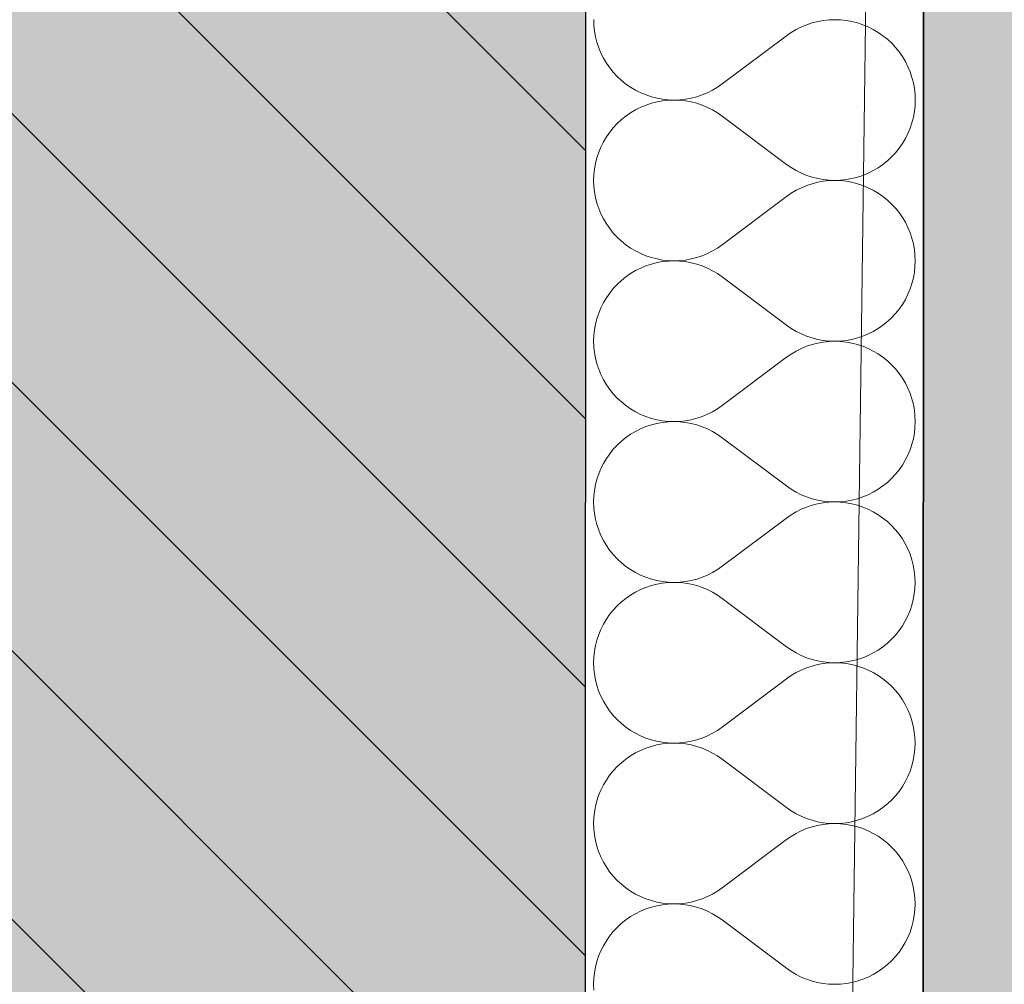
# Model space of a CAD drawing. Header units: millimetres. Extents: x -40276 to 214973, y -147941 to 35228.
# Tile 183 of 256: x -590 to -124, y 4191 to 4648. Entities that reach past the tile are written whole.
import ezdxf

# ---------------------------------------------------------------- set-up
doc = ezdxf.new("R2010")
doc.units = ezdxf.units.MM
doc.header["$MEASUREMENT"] = 0
doc.linetypes.add('Wipeout_Contour', pattern=[1000, 0, -1000])
for name, color, linetype in [('1._POHLED ZÁPADNÍ_2_0_plochy', 7, 'Continuous'), ('1._POHLED ZÁPADNÍ_2_akustické prvky', 7, 'Continuous'), ('1._POHLED ZÁPADNÍ_2_BT_ortho', 7, 'Continuous'), ('1._POHLED ZÁPADNÍ_2_Nové_Konstrukce - nosné', 7, 'Continuous'), ('1._POHLED ZÁPADNÍ_2_Nové_Výplně – Řezové', 7, 'Continuous'), ('1._POHLED ZÁPADNÍ_2_Situace - terén', 7, 'Continuous')]:
    doc.layers.add(name, color=color, linetype=linetype)

# ---------------------------------------------------------------- blocks, each defined once
blk = doc.blocks.new('*X13', base_point=(-42174.69, -26223.67))
at = {"layer": '1._POHLED ZÁPADNÍ_2_Nové_Výplně – Řezové', "color": 21, "linetype": 'Continuous', "lineweight": 20, "true_color": 0xffaaaa}
for p, q in [((-318.24, 4647.66), (-318.14, 4644.94)), ((-206.69, 4647.55), (-209.4, 4647.26)), ((-203.97, 4647.65), (-206.69, 4647.55)), ((-201.26, 4647.55), (-203.97, 4647.65)), ((-198.55, 4647.26), (-201.26, 4647.55)), ((-318.14, 4644.94), (-317.85, 4642.24)), ((-222.24, 4642.97), (-224.57, 4641.58)), ((-219.8, 4644.19), (-222.24, 4642.97)), ((-217.29, 4645.24), (-219.8, 4644.19)), ((-214.71, 4646.1), (-217.29, 4645.24)), ((-212.08, 4646.77), (-214.71, 4646.1)), ((-209.4, 4647.26), (-212.08, 4646.77)), ((-195.87, 4646.78), (-198.55, 4647.26)), ((-193.24, 4646.11), (-195.87, 4646.78)), ((-190.66, 4645.25), (-193.24, 4646.11)), ((-188.14, 4644.21), (-190.66, 4645.25)), ((-185.71, 4642.99), (-188.14, 4644.21)), ((-183.37, 4641.61), (-185.71, 4642.99)), ((-317.85, 4642.24), (-317.37, 4639.56)), ((-317.37, 4639.56), (-316.69, 4636.93)), ((-226.81, 4640.03), (-257.29, 4617.18)), ((-224.57, 4641.58), (-226.81, 4640.03)), ((-181.13, 4640.05), (-183.37, 4641.61)), ((-179.01, 4638.35), (-181.13, 4640.05)), ((-177.02, 4636.49), (-179.01, 4638.35)), ((-316.69, 4636.93), (-315.83, 4634.35)), ((-315.83, 4634.35), (-314.79, 4631.83)), ((-175.17, 4634.5), (-177.02, 4636.49)), ((-173.46, 4632.39), (-175.17, 4634.5)), ((-314.79, 4631.83), (-313.57, 4629.4)), ((-313.57, 4629.4), (-312.19, 4627.06)), ((-171.91, 4630.15), (-173.46, 4632.39)), ((-170.52, 4627.81), (-171.91, 4630.15)), ((-312.19, 4627.06), (-310.63, 4624.82)), ((-310.63, 4624.82), (-308.93, 4622.71)), ((-169.3, 4625.38), (-170.52, 4627.81)), ((-168.26, 4622.87), (-169.3, 4625.38)), ((-308.93, 4622.71), (-307.07, 4620.72)), ((-307.07, 4620.72), (-305.08, 4618.86)), ((-167.4, 4620.28), (-168.26, 4622.87)), ((-166.73, 4617.65), (-167.4, 4620.28)), ((-305.08, 4618.86), (-302.96, 4617.16)), ((-302.96, 4617.16), (-300.73, 4615.6)), ((-300.73, 4615.6), (-298.39, 4614.22)), ((-261.86, 4614.24), (-259.52, 4615.63)), ((-259.52, 4615.63), (-257.29, 4617.18)), ((-166.25, 4614.97), (-166.73, 4617.65)), ((-165.96, 4612.27), (-166.25, 4614.97)), ((-298.39, 4614.22), (-295.95, 4613)), ((-295.95, 4613), (-293.44, 4611.96)), ((-293.44, 4611.96), (-290.86, 4611.1)), ((-290.86, 4611.1), (-288.22, 4610.43)), ((-288.22, 4610.43), (-285.55, 4609.95)), ((-274.7, 4609.95), (-272.02, 4610.44)), ((-272.02, 4610.44), (-269.39, 4611.11)), ((-269.39, 4611.11), (-266.8, 4611.97)), ((-266.8, 4611.97), (-264.29, 4613.02)), ((-264.29, 4613.02), (-261.86, 4614.24)), ((-165.86, 4609.55), (-165.96, 4612.27)), ((-295.96, 4606.13), (-298.39, 4604.91)), ((-293.44, 4607.17), (-295.96, 4606.13)), ((-290.86, 4608.03), (-293.44, 4607.17)), ((-288.22, 4608.7), (-290.86, 4608.03)), ((-285.55, 4609.18), (-288.22, 4608.7)), ((-285.55, 4609.95), (-282.84, 4609.66)), ((-282.84, 4609.47), (-285.55, 4609.18)), ((-282.84, 4609.66), (-280.12, 4609.56)), ((-280.12, 4609.56), (-282.84, 4609.47)), ((-280.12, 4609.56), (-277.4, 4609.66)), ((-277.4, 4609.46), (-280.12, 4609.56)), ((-277.4, 4609.66), (-274.7, 4609.95)), ((-274.7, 4609.17), (-277.4, 4609.46)), ((-272.02, 4608.69), (-274.7, 4609.17)), ((-269.39, 4608.01), (-272.02, 4608.69)), ((-266.81, 4607.15), (-269.39, 4608.01)), ((-264.29, 4606.11), (-266.81, 4607.15)), ((-261.86, 4604.89), (-264.29, 4606.11)), ((-166.25, 4604.12), (-165.96, 4606.83)), ((-165.96, 4606.83), (-165.86, 4609.55)), ((-302.97, 4601.98), (-305.08, 4600.27)), ((-300.73, 4603.53), (-302.97, 4601.98)), ((-298.39, 4604.91), (-300.73, 4603.53)), ((-259.52, 4603.49), (-261.86, 4604.89)), ((-257.29, 4601.94), (-259.52, 4603.49)), ((-226.82, 4579.08), (-257.29, 4601.94)), ((-167.41, 4598.81), (-166.73, 4601.45)), ((-166.73, 4601.45), (-166.25, 4604.12)), ((-308.93, 4596.43), (-310.64, 4594.31)), ((-307.08, 4598.42), (-308.93, 4596.43)), ((-305.08, 4600.27), (-307.08, 4598.42)), ((-169.31, 4593.72), (-168.27, 4596.23)), ((-168.27, 4596.23), (-167.41, 4598.81)), ((-312.19, 4592.08), (-313.58, 4589.74)), ((-310.64, 4594.31), (-312.19, 4592.08)), ((-170.53, 4591.28), (-169.31, 4593.72)), ((-314.8, 4587.3), (-315.84, 4584.79)), ((-313.58, 4589.74), (-314.8, 4587.3)), ((-173.47, 4586.71), (-171.92, 4588.94)), ((-171.92, 4588.94), (-170.53, 4591.28)), ((-315.84, 4584.79), (-316.7, 4582.21)), ((-179.02, 4580.75), (-177.03, 4582.6)), ((-177.03, 4582.6), (-175.18, 4584.59)), ((-175.18, 4584.59), (-173.47, 4586.71)), ((-317.37, 4579.57), (-317.86, 4576.9)), ((-316.7, 4582.21), (-317.37, 4579.57)), ((-226.82, 4579.08), (-224.58, 4577.53)), ((-183.38, 4577.49), (-181.14, 4579.04)), ((-181.14, 4579.04), (-179.02, 4580.75)), ((-318.15, 4574.19), (-318.25, 4571.47)), ((-317.86, 4576.9), (-318.15, 4574.19)), ((-224.58, 4577.53), (-222.25, 4576.13)), ((-222.25, 4576.13), (-219.81, 4574.91)), ((-219.81, 4574.91), (-217.3, 4573.87)), ((-217.3, 4573.87), (-214.72, 4573.01)), ((-214.72, 4573.01), (-212.09, 4572.33)), ((-195.88, 4572.32), (-193.25, 4572.99)), ((-193.25, 4572.99), (-190.67, 4573.85)), ((-190.67, 4573.85), (-188.15, 4574.89)), ((-188.15, 4574.89), (-185.72, 4576.11)), ((-185.72, 4576.11), (-183.38, 4577.49)), ((-318.25, 4571.47), (-318.15, 4568.75)), ((-318.15, 4568.75), (-317.86, 4566.05)), ((-217.3, 4569.05), (-219.81, 4568)), ((-214.72, 4569.91), (-217.3, 4569.05)), ((-212.09, 4570.58), (-214.72, 4569.91)), ((-212.09, 4572.33), (-209.41, 4571.85)), ((-209.41, 4571.07), (-212.09, 4570.58)), ((-209.41, 4571.85), (-206.7, 4571.56)), ((-206.7, 4571.36), (-209.41, 4571.07)), ((-206.7, 4571.56), (-203.99, 4571.46)), ((-203.99, 4571.46), (-206.7, 4571.36)), ((-203.99, 4571.46), (-201.27, 4571.55)), ((-201.27, 4571.36), (-203.99, 4571.46)), ((-201.27, 4571.55), (-198.56, 4571.84)), ((-198.56, 4571.07), (-201.27, 4571.36)), ((-198.56, 4571.84), (-195.88, 4572.32)), ((-195.88, 4570.59), (-198.56, 4571.07)), ((-193.25, 4569.92), (-195.88, 4570.59)), ((-190.67, 4569.06), (-193.25, 4569.92)), ((-188.15, 4568.02), (-190.67, 4569.06)), ((-317.86, 4566.05), (-317.38, 4563.37)), ((-226.82, 4563.84), (-257.3, 4540.99)), ((-224.59, 4565.39), (-226.82, 4563.84)), ((-222.25, 4566.78), (-224.59, 4565.39)), ((-219.81, 4568), (-222.25, 4566.78)), ((-185.72, 4566.8), (-188.15, 4568.02)), ((-183.38, 4565.42), (-185.72, 4566.8)), ((-181.14, 4563.86), (-183.38, 4565.42)), ((-179.03, 4562.16), (-181.14, 4563.86)), ((-317.38, 4563.37), (-316.7, 4560.74)), ((-316.7, 4560.74), (-315.84, 4558.15)), ((-177.03, 4560.3), (-179.03, 4562.16)), ((-175.18, 4558.31), (-177.03, 4560.3)), ((-315.84, 4558.15), (-314.8, 4555.64)), ((-314.8, 4555.64), (-313.59, 4553.21)), ((-173.47, 4556.2), (-175.18, 4558.31)), ((-171.92, 4553.96), (-173.47, 4556.2)), ((-313.59, 4553.21), (-312.2, 4550.87)), ((-312.2, 4550.87), (-310.65, 4548.63)), ((-170.53, 4551.62), (-171.92, 4553.96)), ((-169.31, 4549.19), (-170.53, 4551.62)), ((-310.65, 4548.63), (-308.94, 4546.52)), ((-308.94, 4546.52), (-307.08, 4544.53)), ((-168.27, 4546.67), (-169.31, 4549.19)), ((-167.41, 4544.09), (-168.27, 4546.67)), ((-307.08, 4544.53), (-305.09, 4542.67)), ((-305.09, 4542.67), (-302.97, 4540.97)), ((-302.97, 4540.97), (-300.74, 4539.41)), ((-259.53, 4539.44), (-257.3, 4540.99)), ((-166.74, 4541.46), (-167.41, 4544.09)), ((-166.26, 4538.78), (-166.74, 4541.46)), ((-300.74, 4539.41), (-298.4, 4538.03)), ((-298.4, 4538.03), (-295.97, 4536.81)), ((-295.97, 4536.81), (-293.45, 4535.77)), ((-293.45, 4535.77), (-290.87, 4534.91)), ((-269.4, 4534.92), (-266.82, 4535.78)), ((-266.82, 4535.78), (-264.3, 4536.83)), ((-264.3, 4536.83), (-261.87, 4538.05)), ((-261.87, 4538.05), (-259.53, 4539.44)), ((-165.97, 4536.08), (-166.26, 4538.78)), ((-165.87, 4533.36), (-165.97, 4536.08)), ((-293.45, 4530.98), (-295.97, 4529.94)), ((-290.87, 4531.84), (-293.45, 4530.98)), ((-290.87, 4534.91), (-288.23, 4534.24)), ((-288.23, 4532.51), (-290.87, 4531.84)), ((-288.23, 4534.24), (-285.56, 4533.76)), ((-285.56, 4532.99), (-288.23, 4532.51)), ((-285.56, 4533.76), (-282.85, 4533.47)), ((-282.85, 4533.28), (-285.56, 4532.99)), ((-282.85, 4533.47), (-280.13, 4533.37)), ((-280.13, 4533.37), (-282.85, 4533.28)), ((-280.13, 4533.37), (-277.41, 4533.47)), ((-277.41, 4533.27), (-280.13, 4533.37)), ((-277.41, 4533.47), (-274.71, 4533.76)), ((-274.71, 4532.98), (-277.41, 4533.27)), ((-274.71, 4533.76), (-272.03, 4534.25)), ((-272.03, 4532.49), (-274.71, 4532.98)), ((-272.03, 4534.25), (-269.4, 4534.92)), ((-269.4, 4531.82), (-272.03, 4532.49)), ((-266.82, 4530.96), (-269.4, 4531.82)), ((-264.3, 4529.91), (-266.82, 4530.96)), ((-165.97, 4530.64), (-165.87, 4533.36)), ((-300.74, 4527.34), (-302.98, 4525.79)), ((-298.4, 4528.72), (-300.74, 4527.34)), ((-295.97, 4529.94), (-298.4, 4528.72)), ((-261.87, 4528.69), (-264.3, 4529.91)), ((-259.53, 4527.3), (-261.87, 4528.69)), ((-257.3, 4525.75), (-259.53, 4527.3)), ((-166.74, 4525.26), (-166.26, 4527.93)), ((-166.26, 4527.93), (-165.97, 4530.64)), ((-307.09, 4522.23), (-308.94, 4520.24)), ((-305.09, 4524.08), (-307.09, 4522.23)), ((-302.98, 4525.79), (-305.09, 4524.08)), ((-226.83, 4502.89), (-257.3, 4525.75)), ((-168.28, 4520.04), (-167.42, 4522.62)), ((-167.42, 4522.62), (-166.74, 4525.26)), ((-310.65, 4518.12), (-312.2, 4515.89)), ((-308.94, 4520.24), (-310.65, 4518.12)), ((-170.54, 4515.09), (-169.32, 4517.53)), ((-169.32, 4517.53), (-168.28, 4520.04)), ((-313.59, 4513.55), (-314.81, 4511.11)), ((-312.2, 4515.89), (-313.59, 4513.55)), ((-173.48, 4510.52), (-171.93, 4512.75)), ((-171.93, 4512.75), (-170.54, 4515.09)), ((-315.85, 4508.6), (-316.71, 4506.02)), ((-314.81, 4511.11), (-315.85, 4508.6)), ((-177.04, 4506.41), (-175.19, 4508.4)), ((-175.19, 4508.4), (-173.48, 4510.52)), ((-317.38, 4503.38), (-317.87, 4500.71)), ((-316.71, 4506.02), (-317.38, 4503.38)), ((-226.83, 4502.89), (-224.59, 4501.33)), ((-181.15, 4502.85), (-179.03, 4504.56)), ((-179.03, 4504.56), (-177.04, 4506.41)), ((-317.87, 4500.71), (-318.16, 4498)), ((-224.59, 4501.33), (-222.26, 4499.94)), ((-222.26, 4499.94), (-219.82, 4498.72)), ((-219.82, 4498.72), (-217.31, 4497.68)), ((-190.68, 4497.66), (-188.16, 4498.7)), ((-188.16, 4498.7), (-185.73, 4499.92)), ((-185.73, 4499.92), (-183.39, 4501.3)), ((-183.39, 4501.3), (-181.15, 4502.85)), ((-318.16, 4498), (-318.26, 4495.28)), ((-318.26, 4495.28), (-318.16, 4492.56)), ((-217.31, 4497.68), (-214.73, 4496.82)), ((-214.73, 4493.72), (-217.31, 4492.86)), ((-214.73, 4496.82), (-212.1, 4496.14)), ((-212.1, 4494.39), (-214.73, 4493.72)), ((-212.1, 4496.14), (-209.42, 4495.66)), ((-209.42, 4494.88), (-212.1, 4494.39)), ((-209.42, 4495.66), (-206.71, 4495.37)), ((-206.71, 4495.17), (-209.42, 4494.88)), ((-206.71, 4495.37), (-204, 4495.27)), ((-204, 4495.27), (-206.71, 4495.17)), ((-204, 4495.27), (-201.28, 4495.36)), ((-201.28, 4495.17), (-204, 4495.27)), ((-201.28, 4495.36), (-198.57, 4495.65)), ((-198.57, 4494.88), (-201.28, 4495.17)), ((-198.57, 4495.65), (-195.89, 4496.13)), ((-195.89, 4494.4), (-198.57, 4494.88)), ((-195.89, 4496.13), (-193.26, 4496.8)), ((-193.26, 4493.73), (-195.89, 4494.4)), ((-193.26, 4496.8), (-190.68, 4497.66)), ((-190.68, 4492.87), (-193.26, 4493.73)), ((-318.16, 4492.56), (-317.87, 4489.86)), ((-317.87, 4489.86), (-317.39, 4487.18)), ((-224.6, 4489.2), (-226.83, 4487.65)), ((-222.26, 4490.59), (-224.6, 4489.2)), ((-219.83, 4491.81), (-222.26, 4490.59)), ((-217.31, 4492.86), (-219.83, 4491.81)), ((-188.16, 4491.83), (-190.68, 4492.87)), ((-185.73, 4490.61), (-188.16, 4491.83)), ((-183.39, 4489.22), (-185.73, 4490.61)), ((-181.15, 4487.67), (-183.39, 4489.22)), ((-317.39, 4487.18), (-316.71, 4484.55)), ((-316.71, 4484.55), (-315.86, 4481.96)), ((-226.83, 4487.65), (-257.31, 4464.8)), ((-179.04, 4485.97), (-181.15, 4487.67)), ((-177.04, 4484.11), (-179.04, 4485.97)), ((-315.86, 4481.96), (-314.81, 4479.45)), ((-175.19, 4482.12), (-177.04, 4484.11)), ((-173.48, 4480), (-175.19, 4482.12)), ((-171.93, 4477.77), (-173.48, 4480)), ((-314.81, 4479.45), (-313.6, 4477.02)), ((-313.6, 4477.02), (-312.21, 4474.68)), ((-170.54, 4475.43), (-171.93, 4477.77)), ((-169.32, 4473), (-170.54, 4475.43)), ((-312.21, 4474.68), (-310.66, 4472.44)), ((-310.66, 4472.44), (-308.95, 4470.33)), ((-308.95, 4470.33), (-307.09, 4468.33)), ((-168.28, 4470.48), (-169.32, 4473)), ((-167.42, 4467.9), (-168.28, 4470.48)), ((-307.09, 4468.33), (-305.1, 4466.48)), ((-305.1, 4466.48), (-302.98, 4464.78)), ((-166.75, 4465.27), (-167.42, 4467.9)), ((-302.98, 4464.78), (-300.75, 4463.22)), ((-300.75, 4463.22), (-298.41, 4461.84)), ((-298.41, 4461.84), (-295.98, 4460.62)), ((-264.31, 4460.64), (-261.88, 4461.85)), ((-261.88, 4461.85), (-259.54, 4463.24)), ((-259.54, 4463.24), (-257.31, 4464.8)), ((-166.27, 4462.59), (-166.75, 4465.27)), ((-165.98, 4459.88), (-166.27, 4462.59)), ((-295.98, 4460.62), (-293.46, 4459.58)), ((-293.46, 4459.58), (-290.88, 4458.72)), ((-290.88, 4458.72), (-288.24, 4458.05)), ((-288.24, 4456.32), (-290.88, 4455.65)), ((-288.24, 4458.05), (-285.57, 4457.57)), ((-285.57, 4456.8), (-288.24, 4456.32)), ((-285.57, 4457.57), (-282.86, 4457.28)), ((-282.86, 4457.09), (-285.57, 4456.8)), ((-282.86, 4457.28), (-280.14, 4457.18)), ((-280.14, 4457.18), (-282.86, 4457.09)), ((-280.14, 4457.18), (-277.42, 4457.28)), ((-277.42, 4457.08), (-280.14, 4457.18)), ((-277.42, 4457.28), (-274.72, 4457.57)), ((-274.72, 4456.79), (-277.42, 4457.08)), ((-274.72, 4457.57), (-272.04, 4458.06)), ((-272.04, 4456.3), (-274.72, 4456.79)), ((-272.04, 4458.06), (-269.41, 4458.73)), ((-269.41, 4455.63), (-272.04, 4456.3)), ((-269.41, 4458.73), (-266.83, 4459.59)), ((-266.83, 4459.59), (-264.31, 4460.64)), ((-165.88, 4457.17), (-165.98, 4459.88)), ((-165.98, 4454.45), (-165.88, 4457.17)), ((-298.41, 4452.53), (-300.75, 4451.15)), ((-295.98, 4453.75), (-298.41, 4452.53)), ((-293.46, 4454.79), (-295.98, 4453.75)), ((-290.88, 4455.65), (-293.46, 4454.79)), ((-266.83, 4454.77), (-269.41, 4455.63)), ((-264.31, 4453.72), (-266.83, 4454.77)), ((-261.88, 4452.5), (-264.31, 4453.72)), ((-259.54, 4451.11), (-261.88, 4452.5)), ((-166.75, 4449.07), (-166.27, 4451.74)), ((-166.27, 4451.74), (-165.98, 4454.45)), ((-305.11, 4447.89), (-307.1, 4446.04)), ((-302.99, 4449.6), (-305.11, 4447.89)), ((-300.75, 4451.15), (-302.99, 4449.6)), ((-257.31, 4449.56), (-259.54, 4451.11)), ((-226.84, 4426.7), (-257.31, 4449.56)), ((-167.43, 4446.43), (-166.75, 4449.07)), ((-308.95, 4444.05), (-310.66, 4441.93)), ((-307.1, 4446.04), (-308.95, 4444.05)), ((-169.33, 4441.34), (-168.29, 4443.85)), ((-168.29, 4443.85), (-167.43, 4446.43)), ((-312.21, 4439.69), (-313.6, 4437.36)), ((-310.66, 4441.93), (-312.21, 4439.69)), ((-171.94, 4436.56), (-170.55, 4438.9)), ((-170.55, 4438.9), (-169.33, 4441.34)), ((-314.82, 4434.92), (-315.86, 4432.41)), ((-313.6, 4437.36), (-314.82, 4434.92)), ((-175.2, 4432.21), (-173.49, 4434.33)), ((-173.49, 4434.33), (-171.94, 4436.56)), ((-316.72, 4429.83), (-317.4, 4427.19)), ((-315.86, 4432.41), (-316.72, 4429.83)), ((-181.16, 4426.66), (-179.04, 4428.37)), ((-179.04, 4428.37), (-177.05, 4430.22)), ((-177.05, 4430.22), (-175.2, 4432.21)), ((-317.88, 4424.52), (-318.17, 4421.81)), ((-317.4, 4427.19), (-317.88, 4424.52)), ((-226.84, 4426.7), (-224.61, 4425.14)), ((-224.61, 4425.14), (-222.27, 4423.75)), ((-222.27, 4423.75), (-219.84, 4422.53)), ((-188.17, 4422.51), (-185.74, 4423.73)), ((-185.74, 4423.73), (-183.4, 4425.11)), ((-183.4, 4425.11), (-181.16, 4426.66)), ((-318.17, 4421.81), (-318.27, 4419.09)), ((-318.27, 4419.09), (-318.17, 4416.37)), ((-219.84, 4422.53), (-217.32, 4421.49)), ((-217.32, 4421.49), (-214.74, 4420.63)), ((-214.74, 4420.63), (-212.11, 4419.95)), ((-212.11, 4419.95), (-209.43, 4419.47)), ((-209.43, 4419.47), (-206.73, 4419.18)), ((-206.73, 4418.98), (-209.43, 4418.69)), ((-206.73, 4419.18), (-204.01, 4419.08)), ((-204.01, 4419.08), (-206.73, 4418.98)), ((-204.01, 4419.08), (-201.29, 4419.17)), ((-201.29, 4418.98), (-204.01, 4419.08)), ((-201.29, 4419.17), (-198.58, 4419.46)), ((-198.58, 4418.69), (-201.29, 4418.98)), ((-198.58, 4419.46), (-195.9, 4419.94)), ((-195.9, 4419.94), (-193.27, 4420.61)), ((-193.27, 4420.61), (-190.69, 4421.47)), ((-190.69, 4421.47), (-188.17, 4422.51)), ((-318.17, 4416.37), (-317.88, 4413.67)), ((-222.27, 4414.4), (-224.61, 4413.01)), ((-219.84, 4415.62), (-222.27, 4414.4)), ((-217.32, 4416.67), (-219.84, 4415.62)), ((-214.74, 4417.53), (-217.32, 4416.67)), ((-212.11, 4418.2), (-214.74, 4417.53)), ((-209.43, 4418.69), (-212.11, 4418.2)), ((-195.91, 4418.21), (-198.58, 4418.69)), ((-193.27, 4417.54), (-195.91, 4418.21)), ((-190.69, 4416.68), (-193.27, 4417.54)), ((-188.17, 4415.64), (-190.69, 4416.68)), ((-185.74, 4414.42), (-188.17, 4415.64)), ((-183.4, 4413.03), (-185.74, 4414.42)), ((-317.88, 4413.67), (-317.4, 4410.99)), ((-317.4, 4410.99), (-316.72, 4408.35)), ((-226.84, 4411.46), (-257.32, 4388.61)), ((-224.61, 4413.01), (-226.84, 4411.46)), ((-181.17, 4411.48), (-183.4, 4413.03)), ((-179.05, 4409.78), (-181.17, 4411.48)), ((-177.05, 4407.92), (-179.05, 4409.78)), ((-316.72, 4408.35), (-315.87, 4405.77)), ((-315.87, 4405.77), (-314.82, 4403.26)), ((-175.2, 4405.93), (-177.05, 4407.92)), ((-173.49, 4403.81), (-175.2, 4405.93)), ((-314.82, 4403.26), (-313.61, 4400.83)), ((-313.61, 4400.83), (-312.22, 4398.49)), ((-171.94, 4401.58), (-173.49, 4403.81)), ((-170.55, 4399.24), (-171.94, 4401.58)), ((-312.22, 4398.49), (-310.67, 4396.25)), ((-310.67, 4396.25), (-308.96, 4394.14)), ((-169.34, 4396.81), (-170.55, 4399.24)), ((-168.29, 4394.29), (-169.34, 4396.81)), ((-308.96, 4394.14), (-307.11, 4392.14)), ((-307.11, 4392.14), (-305.11, 4390.29)), ((-167.44, 4391.71), (-168.29, 4394.29)), ((-166.76, 4389.08), (-167.44, 4391.71)), ((-305.11, 4390.29), (-302.99, 4388.58)), ((-302.99, 4388.58), (-300.76, 4387.03)), ((-300.76, 4387.03), (-298.42, 4385.65)), ((-261.89, 4385.66), (-259.55, 4387.05)), ((-259.55, 4387.05), (-257.32, 4388.61)), ((-166.28, 4386.4), (-166.76, 4389.08)), ((-165.99, 4383.69), (-166.28, 4386.4)), ((-298.42, 4385.65), (-295.99, 4384.43)), ((-295.99, 4384.43), (-293.47, 4383.39)), ((-293.47, 4383.39), (-290.89, 4382.53)), ((-290.89, 4382.53), (-288.25, 4381.86)), ((-288.25, 4381.86), (-285.58, 4381.38)), ((-274.73, 4381.38), (-272.05, 4381.87)), ((-272.05, 4381.87), (-269.42, 4382.54)), ((-269.42, 4382.54), (-266.84, 4383.4)), ((-266.84, 4383.4), (-264.32, 4384.44)), ((-264.32, 4384.44), (-261.89, 4385.66)), ((-165.89, 4380.98), (-165.99, 4383.69)), ((-295.99, 4377.56), (-298.42, 4376.34)), ((-293.47, 4378.6), (-295.99, 4377.56)), ((-290.89, 4379.46), (-293.47, 4378.6)), ((-288.26, 4380.13), (-290.89, 4379.46)), ((-285.58, 4380.61), (-288.26, 4380.13)), ((-285.58, 4381.38), (-282.87, 4381.09)), ((-282.87, 4380.9), (-285.58, 4380.61)), ((-282.87, 4381.09), (-280.15, 4380.99)), ((-280.15, 4380.99), (-282.87, 4380.9)), ((-280.15, 4380.99), (-277.43, 4381.09)), ((-277.43, 4380.89), (-280.15, 4380.99)), ((-277.43, 4381.09), (-274.73, 4381.38)), ((-274.73, 4380.6), (-277.43, 4380.89)), ((-272.05, 4380.11), (-274.73, 4380.6)), ((-269.42, 4379.44), (-272.05, 4380.11)), ((-266.84, 4378.58), (-269.42, 4379.44)), ((-264.32, 4377.53), (-266.84, 4378.58)), ((-261.89, 4376.31), (-264.32, 4377.53)), ((-166.28, 4375.55), (-165.99, 4378.26)), ((-165.99, 4378.26), (-165.89, 4380.98)), ((-303, 4373.4), (-305.12, 4371.7)), ((-300.76, 4374.96), (-303, 4373.4)), ((-298.42, 4376.34), (-300.76, 4374.96)), ((-259.55, 4374.92), (-261.89, 4376.31)), ((-257.32, 4373.37), (-259.55, 4374.92)), ((-226.85, 4350.51), (-257.32, 4373.37)), ((-167.44, 4370.24), (-166.76, 4372.87)), ((-166.76, 4372.87), (-166.28, 4375.55)), ((-308.96, 4367.86), (-310.67, 4365.74)), ((-307.11, 4369.85), (-308.96, 4367.86)), ((-305.12, 4371.7), (-307.11, 4369.85)), ((-169.34, 4365.14), (-168.3, 4367.66)), ((-168.3, 4367.66), (-167.44, 4370.24)), ((-312.22, 4363.5), (-313.61, 4361.16)), ((-310.67, 4365.74), (-312.22, 4363.5)), ((-170.56, 4362.71), (-169.34, 4365.14)), ((-314.83, 4358.73), (-315.87, 4356.22)), ((-313.61, 4361.16), (-314.83, 4358.73)), ((-173.5, 4358.14), (-171.95, 4360.37)), ((-171.95, 4360.37), (-170.56, 4362.71)), ((-316.73, 4353.64), (-317.41, 4351)), ((-315.87, 4356.22), (-316.73, 4353.64)), ((-179.05, 4352.18), (-177.06, 4354.03)), ((-177.06, 4354.03), (-175.21, 4356.02)), ((-175.21, 4356.02), (-173.5, 4358.14)), ((-317.41, 4351), (-317.89, 4348.33)), ((-226.85, 4350.51), (-224.62, 4348.95)), ((-224.62, 4348.95), (-222.28, 4347.56)), ((-185.75, 4347.54), (-183.41, 4348.92)), ((-183.41, 4348.92), (-181.17, 4350.47)), ((-181.17, 4350.47), (-179.05, 4352.18)), ((-318.18, 4345.62), (-318.28, 4342.9)), ((-317.89, 4348.33), (-318.18, 4345.62)), ((-222.28, 4347.56), (-219.85, 4346.34)), ((-219.85, 4346.34), (-217.33, 4345.3)), ((-217.33, 4345.3), (-214.75, 4344.44)), ((-214.75, 4344.44), (-212.12, 4343.76)), ((-195.92, 4343.75), (-193.28, 4344.42)), ((-193.28, 4344.42), (-190.7, 4345.28)), ((-190.7, 4345.28), (-188.18, 4346.32)), ((-188.18, 4346.32), (-185.75, 4347.54)), ((-318.28, 4342.9), (-318.18, 4340.18)), ((-318.18, 4340.18), (-317.89, 4337.48)), ((-217.33, 4340.48), (-219.85, 4339.43)), ((-214.75, 4341.34), (-217.33, 4340.48)), ((-212.12, 4342.01), (-214.75, 4341.34)), ((-212.12, 4343.76), (-209.44, 4343.28)), ((-209.44, 4342.49), (-212.12, 4342.01)), ((-209.44, 4343.28), (-206.74, 4342.98)), ((-206.74, 4342.79), (-209.44, 4342.49)), ((-206.74, 4342.98), (-204.02, 4342.89)), ((-204.02, 4342.89), (-206.74, 4342.79)), ((-204.02, 4342.89), (-201.3, 4342.98)), ((-201.3, 4342.79), (-204.02, 4342.89)), ((-201.3, 4342.98), (-198.59, 4343.27)), ((-198.59, 4342.5), (-201.3, 4342.79)), ((-198.59, 4343.27), (-195.92, 4343.75)), ((-195.92, 4342.02), (-198.59, 4342.5)), ((-193.28, 4341.35), (-195.92, 4342.02)), ((-190.7, 4340.49), (-193.28, 4341.35)), ((-188.18, 4339.45), (-190.7, 4340.49)), ((-317.89, 4337.48), (-317.41, 4334.8)), ((-226.85, 4335.27), (-257.33, 4312.42)), ((-224.62, 4336.82), (-226.85, 4335.27)), ((-222.28, 4338.21), (-224.62, 4336.82)), ((-219.85, 4339.43), (-222.28, 4338.21)), ((-185.75, 4338.23), (-188.18, 4339.45)), ((-183.41, 4336.84), (-185.75, 4338.23)), ((-181.18, 4335.29), (-183.41, 4336.84)), ((-179.06, 4333.59), (-181.18, 4335.29)), ((-317.41, 4334.8), (-316.74, 4332.16)), ((-316.74, 4332.16), (-315.88, 4329.58)), ((-177.07, 4331.73), (-179.06, 4333.59)), ((-175.21, 4329.74), (-177.07, 4331.73)), ((-315.88, 4329.58), (-314.84, 4327.07)), ((-314.84, 4327.07), (-313.62, 4324.64)), ((-173.5, 4327.62), (-175.21, 4329.74)), ((-171.95, 4325.39), (-173.5, 4327.62)), ((-313.62, 4324.64), (-312.23, 4322.3)), ((-312.23, 4322.3), (-310.68, 4320.06)), ((-170.56, 4323.05), (-171.95, 4325.39)), ((-169.35, 4320.62), (-170.56, 4323.05)), ((-310.68, 4320.06), (-308.97, 4317.94)), ((-308.97, 4317.94), (-307.12, 4315.95)), ((-168.3, 4318.1), (-169.35, 4320.62)), ((-167.45, 4315.52), (-168.3, 4318.1)), ((-307.12, 4315.95), (-305.12, 4314.1)), ((-305.12, 4314.1), (-303.01, 4312.39)), ((-303.01, 4312.39), (-300.77, 4310.84)), ((-259.56, 4310.86), (-257.33, 4312.42)), ((-166.77, 4312.89), (-167.45, 4315.52)), ((-166.29, 4310.21), (-166.77, 4312.89)), ((-300.77, 4310.84), (-298.43, 4309.46)), ((-298.43, 4309.46), (-296, 4308.24)), ((-296, 4308.24), (-293.48, 4307.2)), ((-293.48, 4307.2), (-290.9, 4306.34)), ((-269.43, 4306.35), (-266.85, 4307.21)), ((-266.85, 4307.21), (-264.33, 4308.25)), ((-264.33, 4308.25), (-261.9, 4309.47)), ((-261.9, 4309.47), (-259.56, 4310.86)), ((-166, 4307.5), (-166.29, 4310.21)), ((-165.9, 4304.79), (-166, 4307.5)), ((-293.48, 4302.41), (-296, 4301.37)), ((-290.9, 4303.27), (-293.48, 4302.41)), ((-290.9, 4306.34), (-288.27, 4305.67)), ((-288.27, 4303.94), (-290.9, 4303.27)), ((-288.27, 4305.67), (-285.59, 4305.19)), ((-285.59, 4304.42), (-288.27, 4303.94)), ((-285.59, 4305.19), (-282.88, 4304.9)), ((-282.88, 4304.71), (-285.59, 4304.42)), ((-282.88, 4304.9), (-280.16, 4304.8)), ((-280.16, 4304.8), (-282.88, 4304.71)), ((-280.16, 4304.8), (-277.45, 4304.9)), ((-277.45, 4304.7), (-280.16, 4304.8)), ((-277.45, 4304.9), (-274.74, 4305.19)), ((-274.74, 4304.41), (-277.45, 4304.7)), ((-274.74, 4305.19), (-272.06, 4305.68)), ((-272.06, 4303.92), (-274.74, 4304.41)), ((-272.06, 4305.68), (-269.43, 4306.35)), ((-269.43, 4303.25), (-272.06, 4303.92)), ((-266.85, 4302.39), (-269.43, 4303.25)), ((-264.34, 4301.34), (-266.85, 4302.39)), ((-166, 4302.07), (-165.9, 4304.79)), ((-300.77, 4298.76), (-303.01, 4297.21)), ((-298.43, 4300.15), (-300.77, 4298.76)), ((-296, 4301.37), (-298.43, 4300.15)), ((-261.9, 4300.12), (-264.34, 4301.34)), ((-259.57, 4298.73), (-261.9, 4300.12)), ((-257.33, 4297.18), (-259.57, 4298.73)), ((-166.78, 4296.68), (-166.29, 4299.36)), ((-166.29, 4299.36), (-166, 4302.07)), ((-307.12, 4293.66), (-308.97, 4291.67)), ((-305.13, 4295.51), (-307.12, 4293.66)), ((-303.01, 4297.21), (-305.13, 4295.51)), ((-226.86, 4274.32), (-257.33, 4297.18)), ((-168.31, 4291.47), (-167.45, 4294.05)), ((-167.45, 4294.05), (-166.78, 4296.68)), ((-310.68, 4289.55), (-312.23, 4287.31)), ((-308.97, 4291.67), (-310.68, 4289.55)), ((-170.57, 4286.52), (-169.35, 4288.95)), ((-169.35, 4288.95), (-168.31, 4291.47)), ((-313.62, 4284.97), (-314.84, 4282.54)), ((-312.23, 4287.31), (-313.62, 4284.97)), ((-173.51, 4281.95), (-171.96, 4284.18)), ((-171.96, 4284.18), (-170.57, 4286.52)), ((-315.88, 4280.03), (-316.74, 4277.45)), ((-314.84, 4282.54), (-315.88, 4280.03)), ((-177.07, 4277.84), (-175.22, 4279.83)), ((-175.22, 4279.83), (-173.51, 4281.95)), ((-317.42, 4274.81), (-317.9, 4272.13)), ((-316.74, 4277.45), (-317.42, 4274.81)), ((-226.86, 4274.32), (-224.63, 4272.76)), ((-183.42, 4272.73), (-181.18, 4274.28)), ((-181.18, 4274.28), (-179.07, 4275.99)), ((-179.07, 4275.99), (-177.07, 4277.84)), ((-317.9, 4272.13), (-318.19, 4269.43)), ((-224.63, 4272.76), (-222.29, 4271.37)), ((-222.29, 4271.37), (-219.86, 4270.15)), ((-219.86, 4270.15), (-217.34, 4269.11)), ((-190.71, 4269.09), (-188.19, 4270.13)), ((-188.19, 4270.13), (-185.76, 4271.34)), ((-185.76, 4271.34), (-183.42, 4272.73)), ((-318.19, 4269.43), (-318.29, 4266.71)), ((-318.29, 4266.71), (-318.19, 4263.99)), ((-217.34, 4269.11), (-214.76, 4268.25)), ((-214.76, 4265.15), (-217.34, 4264.28)), ((-214.76, 4268.25), (-212.13, 4267.57)), ((-212.13, 4265.82), (-214.76, 4265.15)), ((-212.13, 4267.57), (-209.45, 4267.09)), ((-209.45, 4266.3), (-212.13, 4265.82)), ((-209.45, 4267.09), (-206.75, 4266.79)), ((-206.75, 4266.6), (-209.45, 4266.3)), ((-206.75, 4266.79), (-204.03, 4266.7)), ((-204.03, 4266.7), (-206.75, 4266.6)), ((-204.03, 4266.7), (-201.31, 4266.79)), ((-201.31, 4266.6), (-204.03, 4266.7)), ((-201.31, 4266.79), (-198.6, 4267.08)), ((-198.6, 4266.31), (-201.31, 4266.6)), ((-198.6, 4267.08), (-195.93, 4267.56)), ((-195.93, 4265.83), (-198.6, 4266.31)), ((-195.93, 4267.56), (-193.29, 4268.23)), ((-193.29, 4265.16), (-195.93, 4265.83)), ((-193.29, 4268.23), (-190.71, 4269.09)), ((-190.71, 4264.3), (-193.29, 4265.16)), ((-318.19, 4263.99), (-317.9, 4261.29)), ((-317.9, 4261.29), (-317.42, 4258.61)), ((-224.63, 4260.63), (-226.86, 4259.08)), ((-222.29, 4262.02), (-224.63, 4260.63)), ((-219.86, 4263.24), (-222.29, 4262.02)), ((-217.34, 4264.28), (-219.86, 4263.24)), ((-188.19, 4263.26), (-190.71, 4264.3)), ((-185.76, 4262.04), (-188.19, 4263.26)), ((-183.42, 4260.65), (-185.76, 4262.04)), ((-181.19, 4259.1), (-183.42, 4260.65)), ((-317.42, 4258.61), (-316.75, 4255.97)), ((-316.75, 4255.97), (-315.89, 4253.39)), ((-226.86, 4259.08), (-257.34, 4236.23)), ((-179.07, 4257.4), (-181.19, 4259.1)), ((-177.08, 4255.54), (-179.07, 4257.4)), ((-315.89, 4253.39), (-314.85, 4250.88)), ((-175.22, 4253.55), (-177.08, 4255.54)), ((-173.51, 4251.43), (-175.22, 4253.55)), ((-171.96, 4249.2), (-173.51, 4251.43)), ((-314.85, 4250.88), (-313.63, 4248.45)), ((-313.63, 4248.45), (-312.24, 4246.11)), ((-170.57, 4246.86), (-171.96, 4249.2)), ((-169.36, 4244.43), (-170.57, 4246.86)), ((-312.24, 4246.11), (-310.69, 4243.87)), ((-310.69, 4243.87), (-308.98, 4241.75)), ((-308.98, 4241.75), (-307.13, 4239.76)), ((-168.32, 4241.91), (-169.36, 4244.43)), ((-167.46, 4239.33), (-168.32, 4241.91)), ((-307.13, 4239.76), (-305.13, 4237.91)), ((-305.13, 4237.91), (-303.02, 4236.2)), ((-166.78, 4236.7), (-167.46, 4239.33)), ((-303.02, 4236.2), (-300.78, 4234.65)), ((-300.78, 4234.65), (-298.44, 4233.27)), ((-298.44, 4233.27), (-296.01, 4232.05)), ((-264.35, 4232.06), (-261.91, 4233.28)), ((-261.91, 4233.28), (-259.57, 4234.67)), ((-259.57, 4234.67), (-257.34, 4236.23)), ((-166.3, 4234.02), (-166.78, 4236.7)), ((-166.01, 4231.31), (-166.3, 4234.02)), ((-296.01, 4232.05), (-293.49, 4231.01)), ((-293.49, 4231.01), (-290.91, 4230.15)), ((-290.91, 4230.15), (-288.28, 4229.48)), ((-288.28, 4227.75), (-290.91, 4227.07)), ((-288.28, 4229.48), (-285.6, 4229)), ((-285.6, 4228.23), (-288.28, 4227.75)), ((-285.6, 4229), (-282.89, 4228.71)), ((-282.89, 4228.52), (-285.6, 4228.23)), ((-282.89, 4228.71), (-280.17, 4228.61)), ((-280.17, 4228.61), (-282.89, 4228.52)), ((-280.17, 4228.61), (-277.46, 4228.71)), ((-277.46, 4228.51), (-280.17, 4228.61)), ((-277.46, 4228.71), (-274.75, 4229)), ((-274.75, 4228.22), (-277.46, 4228.51)), ((-274.75, 4229), (-272.07, 4229.49)), ((-272.07, 4227.73), (-274.75, 4228.22)), ((-272.07, 4229.49), (-269.44, 4230.16)), ((-269.44, 4227.06), (-272.07, 4227.73)), ((-269.44, 4230.16), (-266.86, 4231.02)), ((-266.86, 4231.02), (-264.35, 4232.06)), ((-165.91, 4228.59), (-166.01, 4231.31)), ((-166.01, 4225.88), (-165.91, 4228.59)), ((-298.44, 4223.96), (-300.78, 4222.57)), ((-296.01, 4225.18), (-298.44, 4223.96)), ((-293.49, 4226.22), (-296.01, 4225.18)), ((-290.91, 4227.07), (-293.49, 4226.22)), ((-266.86, 4226.2), (-269.44, 4227.06)), ((-264.35, 4225.15), (-266.86, 4226.2)), ((-261.91, 4223.93), (-264.35, 4225.15)), ((-259.58, 4222.54), (-261.91, 4223.93)), ((-166.79, 4220.49), (-166.3, 4223.17)), ((-166.3, 4223.17), (-166.01, 4225.88)), ((-305.14, 4219.32), (-307.13, 4217.47)), ((-303.02, 4221.02), (-305.14, 4219.32)), ((-300.78, 4222.57), (-303.02, 4221.02)), ((-257.34, 4220.99), (-259.58, 4222.54)), ((-226.87, 4198.13), (-257.34, 4220.99)), ((-167.46, 4217.86), (-166.79, 4220.49)), ((-308.98, 4215.47), (-310.69, 4213.36)), ((-307.13, 4217.47), (-308.98, 4215.47)), ((-169.36, 4212.76), (-168.32, 4215.28)), ((-168.32, 4215.28), (-167.46, 4217.86)), ((-312.24, 4211.12), (-313.63, 4208.78)), ((-310.69, 4213.36), (-312.24, 4211.12)), ((-171.97, 4207.99), (-170.58, 4210.33)), ((-170.58, 4210.33), (-169.36, 4212.76)), ((-314.85, 4206.35), (-315.89, 4203.84)), ((-313.63, 4208.78), (-314.85, 4206.35)), ((-175.23, 4203.64), (-173.52, 4205.76)), ((-173.52, 4205.76), (-171.97, 4207.99)), ((-316.75, 4201.26), (-317.43, 4198.62)), ((-315.89, 4203.84), (-316.75, 4201.26)), ((-181.19, 4198.09), (-179.08, 4199.8)), ((-179.08, 4199.8), (-177.08, 4201.65)), ((-177.08, 4201.65), (-175.23, 4203.64)), ((-317.91, 4195.94), (-318.2, 4193.24)), ((-317.43, 4198.62), (-317.91, 4195.94)), ((-226.87, 4198.13), (-224.64, 4196.57)), ((-224.64, 4196.57), (-222.3, 4195.18)), ((-222.3, 4195.18), (-219.87, 4193.96)), ((-188.2, 4193.94), (-185.77, 4195.15)), ((-185.77, 4195.15), (-183.43, 4196.54)), ((-183.43, 4196.54), (-181.19, 4198.09)), ((-318.2, 4193.24), (-318.3, 4190.52)), ((-318.3, 4190.52), (-318.2, 4187.8)), ((-219.87, 4193.96), (-217.35, 4192.92)), ((-217.35, 4192.92), (-214.77, 4192.06)), ((-214.77, 4192.06), (-212.14, 4191.38)), ((-212.14, 4191.38), (-209.46, 4190.9)), ((-209.46, 4190.9), (-206.76, 4190.6)), ((-206.76, 4190.6), (-204.04, 4190.5)), ((-204.04, 4190.5), (-201.32, 4190.6)), ((-201.32, 4190.6), (-198.61, 4190.89)), ((-198.61, 4190.89), (-195.94, 4191.37)), ((-195.94, 4191.37), (-193.3, 4192.04)), ((-193.3, 4192.04), (-190.72, 4192.9)), ((-190.72, 4192.9), (-188.2, 4193.94))]:
    blk.add_line(p, q, dxfattribs=at)

msp = doc.modelspace()

# ---------------------------------------------------------------- hatches: boundary and pattern name
at = {"layer": '1._POHLED ZÁPADNÍ_2_0_plochy', "linetype": 'Continuous', "lineweight": 0, "true_color": 0x725616}
msp.add_hatch(color=46, dxfattribs=at).paths.add_polyline_path([(-40276.11, 380.05), (-40276.11, -1043.68), (-26430.13, -1753.82), (-207.83, -1407.24, 0.378179), (2221.6, 744.43), (1454.58, 22244.44), (546.81, 28172.03), (-1346.6, 35227.52), (-3442.11, 35227.52), (-1029.19, 25664.88), (-238.38, 17796.01), (-239.22, 14109.25), (861.41, 14093.65), (783.04, 8563.06), (-240.47, 8577.57), (-242.36, 270.44), (-4572.17, 250.22), (-4572.63, 350.63), (-5872.68, 344.56), (-5872.22, 244.16), (-7761.04, 235.34), (-7759.92, 351.1), (-8809.82, 361.27), (-8811.09, 230.44), (-11400.33, 218.35), (-11400.37, 351.08), (-12450.37, 350.77), (-12450.33, 213.45), (-13471.16, 208.68), (-13473.3, 368.51), (-14863.29, 349.89), (-14861.31, 202.19), (-20482.16, 175.95), (-20484.75, 349.86), (-26651.76, 257.8), (-26680.1, 83.42), (-26744.58, -483.48), (-39549.98, 311.19)])
at = {"layer": '1._POHLED ZÁPADNÍ_2_0_plochy', "linetype": 'Continuous', "lineweight": 20, "true_color": 0xffaaaa}
h = msp.add_hatch(dxfattribs=at)
h.set_pattern_fill('Izolační_tvárnice_0002', color=21, style=0, pattern_type=2)
h.set_pattern_definition([(315, (-10360.18, 9405.31), (63.6396, 63.6396), [])])
h.paths.add_polyline_path([(-10906.33, 18690.21), (-10970.68, 9084.15), (-20311.44, 10009.93), (-20479.41, 269.75), (-242.33, 419.76), (-238.38, 17796.01)])
at = {"layer": '1._POHLED ZÁPADNÍ_2_Nové_Výplně – Řezové', "linetype": 'Continuous', "lineweight": 0, "true_color": 0xf2b2b2}
msp.add_hatch(color=9, dxfattribs=at).paths.add_polyline_path([(-1041.69, 4150.17), (-321.69, 4150.17), (-321.69, 5105.17), (-1041.69, 5105.17)])

# ---------------------------------------------------------------- linework, layer by layer
at = {"layer": '1._POHLED ZÁPADNÍ_2_0_plochy', "color": 7, "linetype": 'Continuous', "lineweight": 13, "flags": 128}
msp.add_lwpolyline([(-1029.19, 25664.88), (-238.38, 17796.01), (-239.22, 14109.25), (861.41, 14093.65), (783.04, 8563.06), (-240.47, 8577.57), (-242.36, 270.44), (-4572.17, 250.22), (-4572.63, 350.63), (-5872.68, 344.56), (-5872.22, 244.16), (-7761.04, 235.34), (-7759.92, 351.1), (-8809.82, 361.27), (-8811.09, 230.44), (-11400.33, 218.35)], dxfattribs=at)
at = {"layer": '1._POHLED ZÁPADNÍ_2_Situace - terén', "color": 8, "linetype": 'Continuous', "lineweight": 13, "flags": 128}
msp.add_lwpolyline([(-321.69, 9430.27), (-284.45, 9430.27), (-284.45, 312.49), (-321.69, 312.49)], close=True, dxfattribs=at)

# ---------------------------------------------------------------- next in the draw order: wipeouts: each hides what was drawn before it
at = {"color": 254, "linetype": 'Wipeout_Contour', "lineweight": 0, "ltscale": 25061.992761}
msp.add_wipeout([(-321.98, 5105.17), (-322.24, 3229.73), (-312.24, 3229.73), (-162.24, 3229.71), (-161.98, 5105.14), (-311.98, 5105.16)], dxfattribs=at).dxf.layer = '1._POHLED ZÁPADNÍ_2_Nové_Výplně – Řezové'

# ---------------------------------------------------------------- next in the draw order: linework, layer by layer
at = {"layer": '1._POHLED ZÁPADNÍ_2_akustické prvky', "color": 1, "linetype": 'Continuous', "lineweight": 35}
msp.add_line((-162.08, 3229.71), (-161.98, 5105.14), dxfattribs=at)
at = {"layer": '1._POHLED ZÁPADNÍ_2_BT_ortho', "color": 142, "linetype": 'Continuous', "lineweight": 20, "true_color": 0x0080c0, "flags": 128}
msp.add_lwpolyline([(-233.95, 1318.97), (-149.09, 7654.95), (-1114.99, 7714.32), (-1163.34, 17864.45)], dxfattribs=at)
at = {"layer": '1._POHLED ZÁPADNÍ_2_Nové_Konstrukce - nosné', "color": 1, "linetype": 'Continuous', "lineweight": 25}
msp.add_line((-322.26, 3154.77), (-321.86, 5105.16), dxfattribs=at)

# ---------------------------------------------------------------- next in the draw order: block references
at = {"layer": '1._POHLED ZÁPADNÍ_2_0_plochy', "color": 9, "linetype": 'Continuous', "lineweight": 13}
msp.add_blockref('*X13', (-42174.69, -26223.67), dxfattribs=at)

doc.saveas('drawing.dxf')
